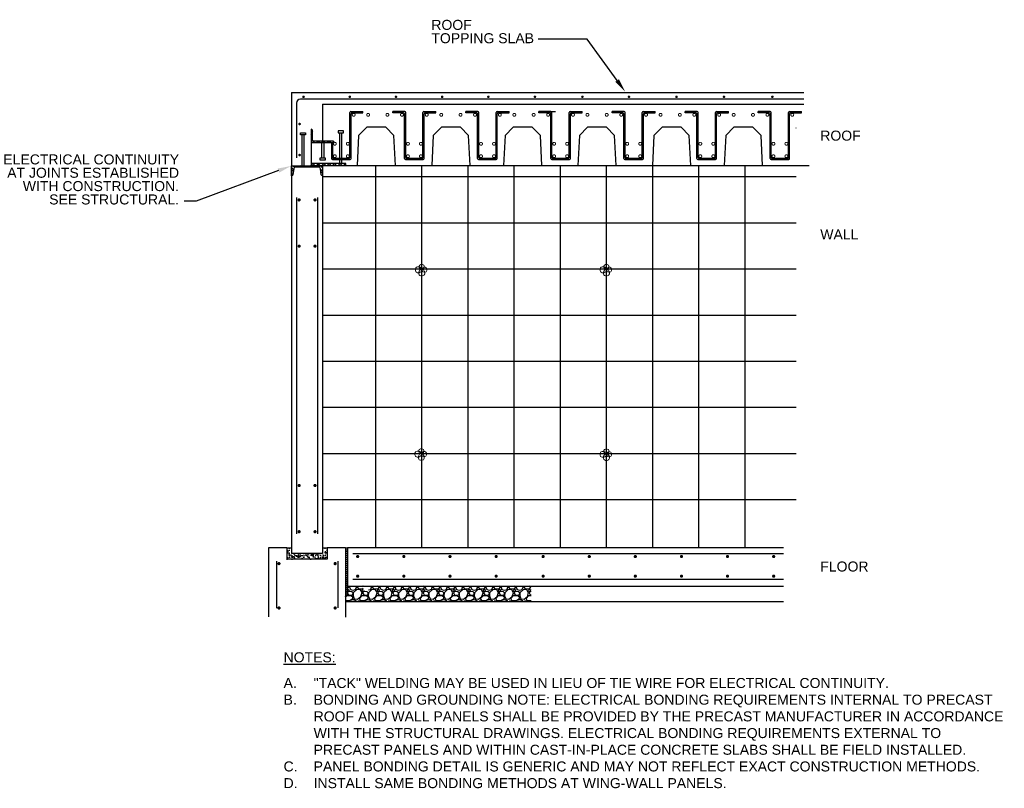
# Model space of a CAD drawing. Header units: inches. Extents: x 298 to 9722, y 170 to 7422.
# Tile 11 of 36: x 348 to 1232, y 1352 to 2043. Entities that reach past the tile are written whole.
import ezdxf
from ezdxf import colors
from ezdxf.entities.mleader import LeaderData, LeaderLine
from ezdxf.enums import TextEntityAlignment as Align
from ezdxf.math import Vec2, Vec3

# ---------------------------------------------------------------- set-up
doc = ezdxf.new("R2010")
doc.units = ezdxf.units.IN
doc.header["$MEASUREMENT"] = 0
doc.layers.add('E-ANNO-TEXT', color=7, linetype='Continuous', lineweight=25)
doc.styles.add("3 4 1'-0", font='arial.ttf', dxfattribs={"height": 2})
doc.styles.add('R18', font='romans.shx', dxfattribs={"width": 0.85, "height": 0.125})
doc.styles.get("Standard").update_dxf_attribs({"font": 'arial.ttf'})

msp = doc.modelspace()

# ---------------------------------------------------------------- hatches: boundary and pattern name
at = {"layer": 'E-ANNO-TEXT'}
h = msp.add_hatch(dxfattribs=at)
h.set_pattern_fill('STEEL', color=0, scale=27.647945, style=0)
h.set_pattern_definition([(135, (1323.981, 4767.3795), (2.443756, 2.443756), []), (135, (1323.981, 4769.1075), (2.443756, 2.443756), [])])
edge = h.paths.add_edge_path()
edge.add_line((609.21906, 1932.49997), (630.00944, 1932.49997))
edge.add_line((630.00944, 1932.49997), (630.00944, 1932.58637))
edge.add_arc((628.60619, 1932.65053), 1.40472, 357.38221813, 423.55144906)
edge.add_line((629.23184, 1933.90822), (611.59931, 1933.90822))
edge.add_arc((611.59931, 1934.88022), 0.972, 180, 270, ccw=False)
edge.add_line((610.62731, 1934.88022), (610.62731, 1943.69589))
edge.add_arc((609.36962, 1943.07024), 1.40472, 26.44855094, 92.61778187)
edge.add_line((609.30546, 1944.47349), (609.21906, 1944.47349))
edge.add_line((609.21906, 1944.47349), (609.21906, 1932.49997))
h = msp.add_hatch(dxfattribs=at)
h.set_pattern_fill('STEEL', color=0, scale=27.647945, style=0)
h.set_pattern_definition([(315, (-6321.4926, 3359.0932), (-2.4437561, -2.4437561), []), (315, (-6321.4926, 3357.3652), (-2.4437561, -2.4437561), [])])
edge = h.paths.add_edge_path()
edge.add_arc((616.10383, 1908.86155), 1.61041, 7.5, 90)
edge.add_line((616.10383, 1910.47196), (595.25902, 1910.47196))
edge.add_arc((595.25902, 1908.86155), 1.61041, 90, 172.5)
edge.add_line((593.66239, 1909.07175), (592.89956, 1903.54957))
edge.add_arc((591.80303, 1903.69393), 1.10599, 270, 352.5, ccw=False)
edge.add_line((591.80303, 1902.58794), (591.80303, 1911.70959))
edge.add_line((591.80303, 1911.70959), (619.55982, 1911.70959))
edge.add_line((619.55982, 1911.70959), (619.55982, 1902.58794))
edge.add_arc((619.55982, 1903.69393), 1.10599, 187.5, 270, ccw=False)
edge.add_line((618.4633, 1903.54957), (617.70046, 1909.07175))
h = msp.add_hatch(dxfattribs=at)
h.set_pattern_fill('STEEL', color=0, scale=27.647945, style=0)
h.set_pattern_definition([(45, (-1929.469, 173.032), (-2.443756, 2.443756), []), (45, (-1929.469, 174.76), (-2.443756, 2.443756), [])])
h.paths.add_polyline_path([(609.21906, 1911.81844), (640.37742, 1911.81844), (640.37742, 1913.58725), (609.21906, 1913.58725)])
h = msp.add_hatch(dxfattribs=at)
h.set_pattern_fill('AR-SAND', color=0, scale=1.632753, style=0)
h.set_pattern_definition([(37.5, (-1444.242, 285.8464), (-0.1028526, 3.1460266), [0, -2.481784, 0, -2.7756795, 0, -2.653223]), (7.5, (-1444.242, 285.8464), (2.8896076, 4.6078664), [0, -1.3388572, 0, -2.236871, 0, -0.8571951]), (327.5, (-1446.2503, 285.8464), (5.0846233, 0.0092398), [0, -0.8163763, 0, -2.9389548, 0, -3.8369687]), (317.5, (-1446.2503, 285.8464), (4.908261, 1.433027), [0, -0.4081882, 0, -1.926648, 0, -2.204216])])
h.paths.add_polyline_path([(623.82034, 1568.33282), (621.22834, 1568.33282), (621.22834, 1563.14883), (605.67637, 1563.14883), (605.67637, 1557.96484), (623.82034, 1557.96484)])
h.paths.add_polyline_path([(605.67637, 1563.14883), (590.1244, 1563.14883), (590.1244, 1568.33282), (587.53241, 1568.33282), (587.53241, 1557.96484), (605.67637, 1557.96484)])
h = msp.add_hatch(dxfattribs=at)
h.set_pattern_fill('AR-SAND', color=0, scale=1.632753, style=0)
h.set_pattern_definition([(37.5, (-1444.242, 285.8464), (-0.1028526, 3.1460266), [0, -2.481784, 0, -2.7756795, 0, -2.653223]), (7.5, (-1444.242, 285.8464), (2.8896076, 4.6078664), [0, -1.3388572, 0, -2.236871, 0, -0.8571951]), (327.5, (-1446.2503, 285.8464), (5.0846233, 0.0092398), [0, -0.8163763, 0, -2.9389548, 0, -3.8369687]), (317.5, (-1446.2503, 285.8464), (4.908261, 1.433027), [0, -0.4081882, 0, -1.926648, 0, -2.204216])])
h.paths.add_polyline_path([(623.82034, 1568.33282), (621.22834, 1568.33282), (621.22834, 1563.14883), (605.67637, 1563.14883), (605.67637, 1557.96484), (623.82034, 1557.96484)])
h.paths.add_polyline_path([(605.67637, 1563.14883), (590.1244, 1563.14883), (590.1244, 1568.33282), (587.53241, 1568.33282), (587.53241, 1557.96484), (605.67637, 1557.96484)])
h = msp.add_hatch(dxfattribs=at)
h.set_pattern_fill('GRAVEL', color=0, scale=13.606272, style=0)
h.set_pattern_definition([(228.0128, (-241.3082, 1260.624), (-108.8501519, -122.4564663), [1.83053, -181.22313]), (184.9697, (-242.5328, 1259.2634), (163.2752783, 13.60615372), [3.14125, -310.98393]), (132.5104, (-245.6622, 1258.9913), (136.0625937, -149.66911), [2.21494, -219.27911]), (267.2737, (-250.9687, 1255.5897), (13.6062178, 272.125444), [2.86056, -283.19493]), (292.8337, (-251.10475, 1252.7324), (-68.03149478, 163.27521518), [2.805, -277.69548]), (357.2737, (-250.01625, 1250.1472), (-272.125444, 13.6062178), [2.86056, -283.19493]), (37.6942, (-247.15893, 1250.01116), (-176.88163595, -136.06258945), [3.78294, -374.51058]), (72.2553, (-244.16555, 1252.3242), (95.24405044, 299.33793272), [3.57148, -353.57695]), (121.4296, (-243.07705, 1255.7258), (-108.85028804, 176.88146847), [2.87024, -284.15438]), (175.2364, (-244.5737, 1258.1749), (149.6690049, -13.6061568), [3.27683, -160.56439]), (222.3974, (-247.83924, 1258.44704), (-163.27536402, -149.66888427), [4.23765, -419.52729]), (138.8141, (-237.4985, 1255.4537), (-95.2439441, 81.6375954), [1.44636, -143.19028]), (171.4692, (-238.587, 1256.4061), (176.88151266, -27.21265163), [2.75169, -272.41812]), (225, (-241.308, 1256.814), (-2e-15, -13.60628), [1.92421, -17.31795]), (203.1986, (-242.2607, 1258.447), (68.0313563, 27.212562), [1.03623, -102.58605]), (291.8014, (-243.213, 1258.0389), (-13.606271, 40.81882), [1.46544, -71.80658]), (30.9638, (-242.6689, 1256.6782), (40.818789, 27.212578), [2.38013, -76.95739]), (161.5651, (-240.628, 1257.903), (27.21255, -13.60625), [1.72107, -41.30574]), (16.3895, (-251.10475, 1258.03886), (136.0627499, 40.8187168), [2.41103, -238.69272]), (70.3462, (-248.7917, 1258.7192), (-54.4250233, -149.66902106), [2.02272, -200.24906]), (293.1986, (-240.628, 1260.624), (-27.212562, 68.0313563), [2.07244, -101.54984]), (343.6105, (-239.81154, 1258.7192), (-136.0627499, 40.8187168), [2.41103, -238.69272]), (339.444, (-251.1047, 1249.603), (-68.031385, 27.2124895), [2.32504, -113.927]), (294.7751, (-248.9277, 1248.7866), (-68.0312537, 149.66903856), [1.94812, -192.86405]), (66.8014, (-240.4919, 1247.0178), (27.212562, 68.0313563), [2.07244, -101.54984]), (17.354, (-239.6755, 1248.92265), (-176.8815635, -54.4250132), [2.28083, -225.80185]), (69.444, (-247.159, 1247.0178), (-27.2124895, -68.031385), [1.16252, -115.08952]), (101.3099, (-241.3082, 1247.0178), (-13.60624, 54.425098), [0.69378, -68.68486]), (165.9638, (-241.4443, 1247.698), (40.818823, -13.606246), [2.805, -53.29509]), (186.009, (-244.16555, 1248.3784), (136.0627166, 13.6062627), [2.59948, -257.34798]), (303.6901, (-242.669, 1255.4537), (-13.60629, 27.212538), [1.96232, -47.09578]), (353.1572, (-241.58036, 1253.8209), (231.30661537, -27.21265282), [3.42598, -339.1712]), (60.9454, (-238.1788, 1253.4127), (-54.4250884, -95.2439092), [1.40085, -138.6843]), (90, (-237.498, 1254.637), (-13.60627, 13.60627), [0.81638, -12.7899]), (120.2564, (-244.4377, 1248.7866), (54.4250184, -95.2439374), [1.89024, -187.13413]), (48.0128, (-245.3901, 1250.4193), (108.8501519, 122.4564663), [3.66107, -179.3926]), (0, (-242.941, 1253.14), (13.60627, 13.60627), [3.53763, -10.06864]), (325.3048, (-239.40336, 1253.1406), (-136.0626419, 95.24402114), [2.15134, -212.9827]), (254.0546, (-237.6345, 1251.916), (-13.6062705, -54.4250897), [1.9811, -97.07406]), (207.646, (-238.1788, 1250.01116), (-258.51911095, -136.06282495), [3.22557, -319.33205]), (175.4261, (-241.0361, 1248.51447), (-176.8815436, 13.60620126), [3.41244, -337.83113])])
h.paths.add_polyline_path([(806.86638, 1533.77286), (674.99432, 1533.77286), (674.99432, 1519.89446), (806.86638, 1519.89446)])
h.paths.add_polyline_path([(674.99432, 1533.77286), (660.94242, 1533.77286), (660.94242, 1529.90133), (656.04592, 1529.90133), (656.04592, 1533.77286), (642.09861, 1533.77286), (642.09861, 1525.88125), (640.323, 1525.88125), (640.323, 1519.89446), (674.99432, 1519.89446)])

# ---------------------------------------------------------------- linework, layer by layer
at = {"layer": 'E-ANNO-TEXT', "color": 0}
for p, q in [((591.80303, 1977.42788), (591.80303, 1911.70959)), ((591.80303, 1977.42788), (1051.75781, 1977.42788)), ((619.55982, 1967.0599), (1051.75781, 1967.0599)), ((619.55982, 1967.0599), (619.55982, 1933.90822)), ((644.13848, 1944.20129), (644.13848, 1959.54467)), ((645.00248, 1960.40867), (655.79161, 1960.40867)), ((645.17528, 1944.20129), (645.17528, 1958.50787)), ((646.03928, 1959.37187), (655.79161, 1959.37187)), ((655.79161, 1959.37187), (655.79161, 1960.40867)), ((693.40097, 1960.40867), (682.61184, 1960.40867)), ((682.61184, 1959.37187), (682.61184, 1960.40867)), ((692.36417, 1959.37187), (682.61184, 1959.37187)), ((693.22817, 1944.20129), (693.22817, 1958.50787)), ((694.26497, 1944.20129), (694.26497, 1959.54467)), ((709.80248, 1944.20129), (709.80248, 1959.54467)), ((710.66648, 1960.40867), (721.45561, 1960.40867)), ((710.83928, 1944.20129), (710.83928, 1958.50787)), ((711.70328, 1959.37187), (721.45561, 1959.37187)), ((721.45561, 1959.37187), (721.45561, 1960.40867)), ((759.06497, 1960.40867), (748.27584, 1960.40867)), ((748.27584, 1959.37187), (748.27584, 1960.40867)), ((758.02817, 1959.37187), (748.27584, 1959.37187)), ((758.89217, 1944.20129), (758.89217, 1958.50787)), ((759.92897, 1944.20129), (759.92897, 1959.54467)), ((775.46648, 1944.20129), (775.46648, 1959.54467)), ((776.33048, 1960.40867), (787.11961, 1960.40867)), ((776.50328, 1944.20129), (776.50328, 1958.50787)), ((777.36728, 1959.37187), (787.11961, 1959.37187)), ((787.11961, 1959.37187), (787.11961, 1960.40867)), ((824.72897, 1960.40867), (813.93984, 1960.40867)), ((813.93984, 1959.37187), (813.93984, 1960.40867)), ((823.69217, 1959.37187), (813.93984, 1959.37187)), ((818.1538, 1960.40867), (828.94293, 1960.40867)), ((824.55617, 1944.20129), (824.55617, 1958.50787)), ((825.59297, 1944.20129), (825.59297, 1959.54467)), ((841.13048, 1944.20129), (841.13048, 1959.54467)), ((841.99448, 1960.40867), (852.78361, 1960.40867)), ((842.16728, 1944.20129), (842.16728, 1958.50787)), ((843.03128, 1959.37187), (852.78361, 1959.37187)), ((852.78361, 1959.37187), (852.78361, 1960.40867)), ((890.39297, 1960.40867), (879.60384, 1960.40867)), ((879.60384, 1959.37187), (879.60384, 1960.40867)), ((889.35617, 1959.37187), (879.60384, 1959.37187)), ((890.22017, 1944.20129), (890.22017, 1958.50787)), ((891.25697, 1944.20129), (891.25697, 1959.54467)), ((906.79448, 1944.20129), (906.79448, 1959.54467)), ((907.65848, 1960.40867), (918.44761, 1960.40867)), ((907.83128, 1944.20129), (907.83128, 1958.50787)), ((908.69528, 1959.37187), (918.44761, 1959.37187)), ((918.44761, 1959.37187), (918.44761, 1960.40867)), ((956.05697, 1960.40867), (945.26784, 1960.40867)), ((945.26784, 1959.37187), (945.26784, 1960.40867)), ((955.02017, 1959.37187), (945.26784, 1959.37187)), ((955.88417, 1944.20129), (955.88417, 1958.50787)), ((956.92097, 1944.20129), (956.92097, 1959.54467)), ((972.45848, 1944.20129), (972.45848, 1959.54467)), ((973.32248, 1960.40867), (984.11161, 1960.40867)), ((973.49528, 1944.20129), (973.49528, 1958.50787)), ((974.35928, 1959.37187), (984.11161, 1959.37187)), ((984.11161, 1959.37187), (984.11161, 1960.40867)), ((1021.72097, 1960.40867), (1010.93184, 1960.40867)), ((1010.93184, 1959.37187), (1010.93184, 1960.40867)), ((1020.68417, 1959.37187), (1010.93184, 1959.37187)), ((1021.54817, 1944.20129), (1021.54817, 1958.50787)), ((1022.58497, 1944.20129), (1022.58497, 1959.54467)), ((1038.12248, 1944.20129), (1038.12248, 1959.54467)), ((1038.98648, 1960.40867), (1049.77561, 1960.40867)), ((1039.15928, 1944.20129), (1039.15928, 1958.50787)), ((1040.02328, 1959.37187), (1049.77561, 1959.37187)), ((1049.77561, 1959.37187), (1049.77561, 1960.40867)), ((601.1718, 1911.70959), (601.1718, 1939.43917)), ((603.11579, 1911.70959), (603.11579, 1939.43917)), ((635.03186, 1913.58725), (635.03186, 1941.20799)), ((636.97585, 1913.58725), (636.97585, 1941.20799)), ((644.13848, 1919.27045), (644.13848, 1944.20129)), ((645.17528, 1918.23365), (645.17528, 1944.20129)), ((693.22817, 1918.23365), (693.22817, 1944.20129)), ((694.26497, 1919.27045), (694.26497, 1944.20129)), ((709.80248, 1919.27045), (709.80248, 1944.20129)), ((710.83928, 1918.23365), (710.83928, 1944.20129)), ((758.89217, 1918.23365), (758.89217, 1944.20129)), ((759.92897, 1919.27045), (759.92897, 1944.20129)), ((775.46648, 1919.27045), (775.46648, 1944.20129)), ((776.50328, 1918.23365), (776.50328, 1944.20129)), ((824.55617, 1918.23365), (824.55617, 1944.20129)), ((825.59297, 1919.27045), (825.59297, 1944.20129)), ((841.13048, 1919.27045), (841.13048, 1944.20129)), ((842.16728, 1918.23365), (842.16728, 1944.20129)), ((890.22017, 1918.23365), (890.22017, 1944.20129)), ((891.25697, 1919.27045), (891.25697, 1944.20129)), ((906.79448, 1919.27045), (906.79448, 1944.20129)), ((907.83128, 1918.23365), (907.83128, 1944.20129)), ((955.88417, 1918.23365), (955.88417, 1944.20129)), ((956.92097, 1919.27045), (956.92097, 1944.20129)), ((972.45848, 1919.27045), (972.45848, 1944.20129)), ((973.49528, 1918.23365), (973.49528, 1944.20129)), ((1021.54817, 1918.23365), (1021.54817, 1944.20129)), ((1022.58497, 1919.27045), (1022.58497, 1944.20129)), ((1038.12248, 1919.27045), (1038.12248, 1944.20129)), ((1039.15928, 1918.23365), (1039.15928, 1944.20129)), ((1045.09604, 1945.48284), (1044.73624, 1945.48284)), ((609.21906, 1932.49997), (609.21906, 1911.81844)), ((618.64225, 1932.49997), (618.64225, 1918.75764)), ((620.58625, 1932.49997), (620.58625, 1918.75764)), ((627.56417, 1932.10283), (627.56417, 1918.23365)), ((628.60097, 1932.10283), (627.56417, 1932.10283)), ((628.60097, 1932.10283), (628.60097, 1919.27045)), ((591.80303, 1911.70959), (591.80303, 1563.14883)), ((609.21906, 1911.81844), (1056.77661, 1911.81844)), ((619.55982, 1911.70959), (619.55982, 1563.14883)), ((628.42817, 1917.36965), (644.31128, 1917.36965)), ((629.46497, 1918.40645), (643.27448, 1918.40645)), ((667.03065, 1911.20908), (667.03065, 1568.88087)), ((694.09217, 1917.36965), (709.97528, 1917.36965)), ((695.12897, 1918.40645), (708.93848, 1918.40645)), ((708.50265, 1911.20908), (708.50265, 1568.88087)), ((749.97465, 1911.20908), (749.97465, 1568.88087)), ((759.75617, 1917.36965), (775.63928, 1917.36965)), ((760.79297, 1918.40645), (774.60248, 1918.40645)), ((791.44665, 1911.20908), (791.44665, 1568.88087)), ((825.42017, 1917.36965), (841.30328, 1917.36965)), ((826.45697, 1918.40645), (840.26648, 1918.40645)), ((832.91865, 1911.20908), (832.91865, 1568.88087)), ((874.39065, 1911.20908), (874.39065, 1568.88087)), ((891.08417, 1917.36965), (906.96728, 1917.36965)), ((892.12097, 1918.40645), (905.93048, 1918.40645)), ((915.86265, 1911.20908), (915.86265, 1568.88087)), ((956.74817, 1917.36965), (972.63128, 1917.36965)), ((957.33465, 1911.20908), (957.33465, 1568.88087)), ((957.78497, 1918.40645), (971.59448, 1918.40645)), ((998.80665, 1911.20908), (998.80665, 1568.88087)), ((1022.41217, 1917.36965), (1038.29528, 1917.36965)), ((1023.44897, 1918.40645), (1037.25848, 1918.40645)), ((1045.09604, 1901.64082), (619.64824, 1901.64082)), ((596.19598, 1883.04719), (596.19598, 1580.93625)), ((615.15677, 1883.04719), (615.15677, 1580.93625)), ((1045.09604, 1860.16882), (619.64824, 1860.16882)), ((1045.09604, 1818.69682), (619.64824, 1818.69682)), ((1045.09604, 1777.22482), (619.64824, 1777.22482)), ((1045.09604, 1735.75282), (619.64824, 1735.75282)), ((1045.09604, 1694.28082), (619.64824, 1694.28082)), ((1045.09604, 1652.80882), (619.64824, 1652.80882)), ((1045.09604, 1611.33682), (619.64824, 1611.33682)), ((571.03986, 1568.33282), (571.03986, 1506.12494)), ((587.53746, 1568.33282), (571.03986, 1568.33282)), ((587.53241, 1568.33282), (587.53241, 1557.96484)), ((587.53241, 1568.33282), (591.79798, 1568.33272)), ((587.53241, 1568.33282), (587.53241, 1557.96484)), ((587.53241, 1568.33282), (591.79798, 1568.33272)), ((619.55477, 1568.33291), (623.82034, 1568.33282)), ((619.55477, 1568.33291), (623.82034, 1568.33282)), ((623.82034, 1568.33282), (623.82034, 1557.96484)), ((623.82034, 1568.33282), (623.82034, 1557.96484)), ((640.323, 1568.33282), (623.82539, 1568.33282)), ((640.323, 1568.33282), (642.09861, 1568.33282)), ((640.323, 1568.33282), (640.323, 1505.93057)), ((640.323, 1566.564), (642.09861, 1566.564)), ((642.09861, 1568.33282), (642.09861, 1533.77286)), ((1033.54881, 1568.33282), (642.09861, 1568.33282)), ((623.82034, 1557.96484), (587.53241, 1557.96484)), ((619.55982, 1563.14883), (591.80303, 1563.14883)), ((619.55982, 1563.14883), (591.80303, 1563.14883)), ((640.323, 1564.79518), (642.09861, 1564.79518)), ((640.323, 1563.02637), (642.09861, 1563.02637)), ((640.323, 1561.25755), (642.09861, 1561.25755)), ((640.323, 1559.48874), (642.09861, 1559.48874)), ((640.323, 1557.71992), (642.09861, 1557.71992)), ((646.76128, 1563.19386), (1033.54881, 1563.19386)), ((578.12437, 1556.13102), (578.12437, 1513.95963)), ((633.23848, 1556.13102), (633.23848, 1514.21779)), ((640.323, 1555.95111), (642.09861, 1555.95111)), ((640.323, 1554.18229), (642.09861, 1554.18229)), ((640.323, 1552.41348), (642.09861, 1552.41348)), ((640.323, 1550.64466), (642.09861, 1550.64466)), ((640.323, 1548.87585), (642.09861, 1548.87585)), ((640.323, 1547.10703), (642.09861, 1547.10703)), ((640.323, 1545.33822), (642.09861, 1545.33822)), ((640.323, 1543.5694), (642.09861, 1543.5694)), ((640.323, 1541.80058), (642.09861, 1541.80058)), ((640.323, 1540.03177), (642.09861, 1540.03177)), ((646.76128, 1540.04221), (1033.54881, 1540.04221)), ((640.323, 1538.26295), (642.09861, 1538.26295)), ((640.323, 1536.49414), (642.09861, 1536.49414)), ((640.323, 1534.72532), (642.09861, 1534.72532)), ((640.323, 1532.95651), (642.09861, 1532.95651)), ((640.323, 1531.18769), (642.09861, 1531.18769)), ((642.09861, 1533.77286), (1033.54881, 1533.77286)), ((640.323, 1529.41888), (642.09861, 1529.41888)), ((640.323, 1527.65006), (642.09861, 1527.65006)), ((640.323, 1519.89446), (1033.54881, 1519.89446))]:
    msp.add_line(p, q, dxfattribs=at)
for points, const_width in [([(603.10031, 1973.69462, -1), (601.94834, 1973.69462, -1)], 1.15197), ([(644.59944, 1973.69462, -1), (643.44747, 1973.69462, -1)], 1.15197), ([(686.09857, 1973.69462, -1), (684.9466, 1973.69462, -1)], 1.15197), ([(727.5977, 1973.69462, -1), (726.44573, 1973.69462, -1)], 1.15197), ([(769.09683, 1973.69462, -1), (767.94486, 1973.69462, -1)], 1.15197), ([(810.92015, 1973.69462, -1), (809.76818, 1973.69462, -1)], 1.15197), ([(853.57995, 1973.69462, -1), (852.42798, 1973.69462, -1)], 1.15197), ([(895.40327, 1973.69462, -1), (894.2513, 1973.69462, -1)], 1.15197), ([(938.06307, 1973.69462, -1), (936.9111, 1973.69462, -1)], 1.15197), ([(980.72286, 1973.69462, -1), (979.57089, 1973.69462, -1)], 1.15197), ([(1024.21912, 1973.69462, -1), (1023.06715, 1973.69462, -1)], 1.15197), ([(599.54104, 1949.23488, -1), (598.38907, 1949.23488, -1)], 1.15197), ([(599.54104, 1921.32851, -1), (598.38907, 1921.32851, -1)], 1.15197), ([(597.80575, 1880.97703, 1), (599.24571, 1880.97703, 1)], 1.43996), ([(613.54699, 1880.97703, -1), (612.10703, 1880.97703, -1)], 1.43996), ([(599.24571, 1839.43282, -1), (597.80575, 1839.43282, -1)], 1.43996), ([(613.54699, 1839.43282, -1), (612.10703, 1839.43282, -1)], 1.43996), ([(597.80575, 1624.28974, 1), (599.24571, 1624.28974, 1)], 1.43996), ([(613.54699, 1624.28974, -1), (612.10703, 1624.28974, -1)], 1.43996), ([(599.24571, 1582.74552, -1), (597.80575, 1582.74552, -1)], 1.43996), ([(613.54699, 1582.74552, -1), (612.10703, 1582.74552, -1)], 1.43996), ([(650.39465, 1560.39124, 1), (651.83461, 1560.39124, 1)], 1.43996), ([(691.86665, 1560.39124, 1), (693.30661, 1560.39124, 1)], 1.43996), ([(733.33865, 1560.39124, 1), (734.77861, 1560.39124, 1)], 1.43996), ([(774.81065, 1560.39124, 1), (776.25061, 1560.39124, 1)], 1.43996), ([(816.9853, 1560.39124, 1), (818.42526, 1560.39124, 1)], 1.43996), ([(858.4573, 1560.39124, 1), (859.89726, 1560.39124, 1)], 1.43996), ([(899.79549, 1560.39124, 1), (901.23545, 1560.39124, 1)], 1.43996), ([(941.26749, 1560.39124, 1), (942.70745, 1560.39124, 1)], 1.43996), ([(982.60568, 1560.39124, 1), (984.04564, 1560.39124, 1)], 1.43996), ([(1024.07768, 1560.39124, 1), (1025.51764, 1560.39124, 1)], 1.43996), ([(579.73415, 1554.06086, 1), (581.17411, 1554.06086, 1)], 1.43996), ([(631.62871, 1554.06086, -1), (630.18875, 1554.06086, -1)], 1.43996), ([(650.39465, 1542.78695, 1), (651.83461, 1542.78695, 1)], 1.43996), ([(691.86665, 1542.78695, 1), (693.30661, 1542.78695, 1)], 1.43996), ([(733.33865, 1542.78695, 1), (734.77861, 1542.78695, 1)], 1.43996), ([(774.81065, 1542.78695, 1), (776.25061, 1542.78695, 1)], 1.43996), ([(816.9853, 1542.78695, 1), (818.42526, 1542.78695, 1)], 1.43996), ([(858.4573, 1542.78695, 1), (859.89726, 1542.78695, 1)], 1.43996), ([(899.79549, 1542.78695, 1), (901.23545, 1542.78695, 1)], 1.43996), ([(941.26749, 1542.78695, 1), (942.70745, 1542.78695, 1)], 1.43996), ([(982.60568, 1542.78695, 1), (984.04564, 1542.78695, 1)], 1.43996), ([(1024.07768, 1542.78695, 1), (1025.51764, 1542.78695, 1)], 1.43996), ([(579.73415, 1514.16087, 1), (581.17411, 1514.16087, 1)], 1.43996), ([(631.62871, 1514.16087, -1), (630.18875, 1514.16087, -1)], 1.43996)]:
    msp.add_lwpolyline(points, format="xyb", close=True, dxfattribs=dict(at, const_width=const_width))
msp.add_lwpolyline([(1051.75781, 1971.49995), (599.65197, 1971.49995, 0.414213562), (596.19598, 1968.04396), (596.19598, 1918.81991)], format="xyb", dxfattribs=at)
at = {"layer": 'E-ANNO-TEXT', "color": 0, "const_width": 0.864, "flags": 128}
for points in [[(646.22204, 1957.49496, 1), (648.81404, 1957.49496, 1)], [(659.24613, 1957.49496, 1), (661.83813, 1957.49496, 1)], [(679.15732, 1957.49496, -1), (676.56532, 1957.49496, -1)], [(692.18141, 1957.49496, -1), (689.58941, 1957.49496, -1)], [(711.88604, 1957.49496, 1), (714.47804, 1957.49496, 1)], [(724.91013, 1957.49496, 1), (727.50213, 1957.49496, 1)], [(744.82132, 1957.49496, -1), (742.22932, 1957.49496, -1)], [(757.84541, 1957.49496, -1), (755.25341, 1957.49496, -1)], [(777.55004, 1957.49496, 1), (780.14204, 1957.49496, 1)], [(790.57413, 1957.49496, 1), (793.16613, 1957.49496, 1)], [(810.48532, 1957.49496, -1), (807.89332, 1957.49496, -1)], [(823.50941, 1957.49496, -1), (820.91741, 1957.49496, -1)], [(843.21404, 1957.49496, 1), (845.80604, 1957.49496, 1)], [(856.23813, 1957.49496, 1), (858.83013, 1957.49496, 1)], [(876.14932, 1957.49496, -1), (873.55732, 1957.49496, -1)], [(889.17341, 1957.49496, -1), (886.58141, 1957.49496, -1)], [(908.87804, 1957.49496, 1), (911.47004, 1957.49496, 1)], [(921.90213, 1957.49496, 1), (924.49413, 1957.49496, 1)], [(941.81332, 1957.49496, -1), (939.22132, 1957.49496, -1)], [(954.83741, 1957.49496, -1), (952.24541, 1957.49496, -1)], [(974.54204, 1957.49496, 1), (977.13404, 1957.49496, 1)], [(987.56613, 1957.49496, 1), (990.15813, 1957.49496, 1)], [(1007.47732, 1957.49496, -1), (1004.88532, 1957.49496, -1)], [(1020.50141, 1957.49496, -1), (1017.90941, 1957.49496, -1)], [(1040.20604, 1957.49496, 1), (1042.79804, 1957.49496, 1)], [(629.31357, 1931.47185, 1), (631.90557, 1931.47185, 1)], [(640.9667, 1931.47185, 1), (643.5587, 1931.47185, 1)], [(694.97757, 1931.47185, 1), (697.56957, 1931.47185, 1)], [(706.6307, 1931.47185, 1), (709.2227, 1931.47185, 1)], [(760.64157, 1931.47185, 1), (763.23357, 1931.47185, 1)], [(772.2947, 1931.47185, 1), (774.8867, 1931.47185, 1)], [(826.30557, 1931.47185, 1), (828.89757, 1931.47185, 1)], [(837.9587, 1931.47185, 1), (840.5507, 1931.47185, 1)], [(891.96957, 1931.47185, 1), (894.56157, 1931.47185, 1)], [(903.6227, 1931.47185, 1), (906.2147, 1931.47185, 1)], [(957.63357, 1931.47185, 1), (960.22557, 1931.47185, 1)], [(969.2867, 1931.47185, 1), (971.8787, 1931.47185, 1)], [(1023.29757, 1931.47185, 1), (1025.88957, 1931.47185, 1)], [(1034.9507, 1931.47185, 1), (1037.5427, 1931.47185, 1)], [(629.31357, 1920.28647, 1), (631.90557, 1920.28647, 1)], [(640.9667, 1920.28647, 1), (643.5587, 1920.28647, 1)], [(694.97757, 1920.28647, 1), (697.56957, 1920.28647, 1)], [(706.6307, 1920.28647, 1), (709.2227, 1920.28647, 1)], [(760.64157, 1920.28647, 1), (763.23357, 1920.28647, 1)], [(772.2947, 1920.28647, 1), (774.8867, 1920.28647, 1)], [(826.30557, 1920.28647, 1), (828.89757, 1920.28647, 1)], [(837.9587, 1920.28647, 1), (840.5507, 1920.28647, 1)], [(891.96957, 1920.28647, 1), (894.56157, 1920.28647, 1)], [(903.6227, 1920.28647, 1), (906.2147, 1920.28647, 1)], [(957.63357, 1920.28647, 1), (960.22557, 1920.28647, 1)], [(969.2867, 1920.28647, 1), (971.8787, 1920.28647, 1)], [(1023.29757, 1920.28647, 1), (1025.88957, 1920.28647, 1)], [(1034.9507, 1920.28647, 1), (1037.5427, 1920.28647, 1)]]:
    msp.add_lwpolyline(points, format="xyb", close=True, dxfattribs=at)
at = {"layer": 'E-ANNO-TEXT', "color": 0}
for points in [[(685.14206, 1911.81844), (683.71515, 1939.04534), (676.38212, 1946.37837), (659.34206, 1946.37837), (652.00903, 1939.04534), (650.58212, 1911.81844)], [(752.15688, 1911.81844), (750.72997, 1939.04534), (743.39694, 1946.37837), (726.35688, 1946.37837), (719.02385, 1939.04534), (717.59694, 1911.81844)], [(816.6623, 1911.81844), (815.23539, 1939.04534), (807.90237, 1946.37837), (790.8623, 1946.37837), (783.52927, 1939.04534), (782.10237, 1911.81844)], [(883.38463, 1911.81844), (881.95772, 1939.04534), (874.62469, 1946.37837), (857.58463, 1946.37837), (850.2516, 1939.04534), (848.82469, 1911.81844)], [(950.39945, 1911.81844), (948.97254, 1939.04534), (941.63951, 1946.37837), (924.59945, 1946.37837), (917.26642, 1939.04534), (915.83951, 1911.81844)], [(1014.90487, 1911.81844), (1013.47796, 1939.04534), (1006.14494, 1946.37837), (989.10487, 1946.37837), (981.77184, 1939.04534), (980.34494, 1911.81844)], [(640.323, 1525.88125), (642.09861, 1525.88125), (642.09861, 1540.90087)]]:
    msp.add_lwpolyline(points, dxfattribs=at)
for points in [[(599.8758, 1939.43917), (599.8758, 1941.38317), (604.41179, 1941.38317), (604.41179, 1939.43917)], [(638.27185, 1941.20799), (638.27185, 1943.15198), (633.73586, 1943.15198), (633.73586, 1941.20799)], [(609.21906, 1911.81844), (640.37742, 1911.81844), (640.37742, 1913.58725), (609.21906, 1913.58725)], [(621.88225, 1918.75764), (621.88225, 1916.81364), (617.34625, 1916.81364), (617.34625, 1918.75764)]]:
    msp.add_lwpolyline(points, close=True, dxfattribs=at)
for points in [[(609.21906, 1932.49997), (630.00944, 1932.49997), (630.00944, 1932.58637, 0.29701687), (629.23184, 1933.90822), (611.59931, 1933.90822, -0.414213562), (610.62731, 1934.88022), (610.62731, 1943.69589, 0.29701687), (609.30546, 1944.47349), (609.21906, 1944.47349), (609.21906, 1932.49997)], [(617.70046, 1909.07175, 0.376373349), (616.10383, 1910.47196), (595.25902, 1910.47196, 0.376373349), (593.66239, 1909.07175), (592.89956, 1903.54957, -0.376373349), (591.80303, 1902.58794), (591.80303, 1911.70959), (619.55982, 1911.70959), (619.55982, 1902.58794, -0.376373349), (618.4633, 1903.54957)]]:
    msp.add_lwpolyline(points, format="xyb", close=True, dxfattribs=at)
for centre, start, end in [((645.00248, 1959.54467), 90, 180), ((646.03928, 1958.50787), 90, 180), ((692.36417, 1958.50787), 0, 90), ((693.40097, 1959.54467), 0, 90), ((710.66648, 1959.54467), 90, 180), ((711.70328, 1958.50787), 90, 180), ((758.02817, 1958.50787), 0, 90), ((759.06497, 1959.54467), 0, 90), ((776.33048, 1959.54467), 90, 180), ((777.36728, 1958.50787), 90, 180), ((823.69217, 1958.50787), 0, 90), ((824.72897, 1959.54467), 0, 90), ((841.99448, 1959.54467), 90, 180), ((843.03128, 1958.50787), 90, 180), ((889.35617, 1958.50787), 0, 90), ((890.39297, 1959.54467), 0, 90), ((907.65848, 1959.54467), 90, 180), ((908.69528, 1958.50787), 90, 180), ((955.02017, 1958.50787), 0, 90), ((956.05697, 1959.54467), 0, 90), ((973.32248, 1959.54467), 90, 180), ((974.35928, 1958.50787), 90, 180), ((1020.68417, 1958.50787), 0, 90), ((1021.72097, 1959.54467), 0, 90), ((1038.98648, 1959.54467), 90, 180), ((1040.02328, 1958.50787), 90, 180), ((629.46497, 1919.27045), 180, 270), ((643.27448, 1919.27045), 270, 0), ((695.12897, 1919.27045), 180, 270), ((708.93848, 1919.27045), 270, 0), ((760.79297, 1919.27045), 180, 270), ((774.60248, 1919.27045), 270, 0), ((826.45697, 1919.27045), 180, 270), ((840.26648, 1919.27045), 270, 0), ((892.12097, 1919.27045), 180, 270), ((905.93048, 1919.27045), 270, 0), ((957.78497, 1919.27045), 180, 270), ((971.59448, 1919.27045), 270, 0), ((1023.44897, 1919.27045), 180, 270), ((1037.25848, 1919.27045), 270, 0), ((628.42817, 1918.23365), 180, 270), ((644.31128, 1918.23365), 270, 0), ((694.09217, 1918.23365), 180, 270), ((709.97528, 1918.23365), 270, 0), ((759.75617, 1918.23365), 180, 270), ((775.63928, 1918.23365), 270, 0), ((825.42017, 1918.23365), 180, 270), ((841.30328, 1918.23365), 270, 0), ((891.08417, 1918.23365), 180, 270), ((906.96728, 1918.23365), 270, 0), ((956.74817, 1918.23365), 180, 270), ((972.63128, 1918.23365), 270, 0), ((1022.41217, 1918.23365), 180, 270), ((1038.29528, 1918.23365), 270, 0)]:
    msp.add_arc(centre, 0.864, start, end, dxfattribs=at)

# ---------------------------------------------------------------- texts
at = {"layer": 'E-ANNO-TEXT', "color": 0, "style": 'R18', "width": 0.85}
for p in [(708.70469, 1817.82792), (874.59269, 1817.82792), (708.3017, 1652.05956), (874.59269, 1651.93992)]:
    msp.add_text('8', height=10.287, dxfattribs=at).set_placement(p, align=Align.MIDDLE)
for p in [(708.07785, 1818.21306), (873.96585, 1818.21306), (707.67486, 1652.4447), (873.96585, 1652.32506)]:
    msp.add_text('8', height=10.287, rotation=270, dxfattribs=at).set_placement(p, align=Align.MIDDLE)
at = {"layer": 'E-ANNO-TEXT', "color": 0, "char_height": 9, "attachment_point": 1, "line_spacing_factor": 0.8}
for s, width, heights, insert in [('\\A1;ROOF TOPPING SLAB', 94.0433002, [24.49477], (717.30042, 2042.85637)), ('\\A1;\\pxqr;ELECTRICAL CONTINUITY AT JOINTS ESTABLISHED WITH CONSTRUCTION.\\PSEE STRUCTURAL.', 161.8445631, [55.27422], (328.85928, 1921.91135))]:
    msp.add_mtext_dynamic_manual_height_columns(s, width=width, gutter_width=48, heights=heights, dxfattribs=dict(at, insert=insert))
at = {"layer": 'E-ANNO-TEXT', "color": 0, "char_height": 9, "width": 48.0535811, "attachment_point": 1, "line_spacing_factor": 0.776524, "style": "3 4 1'-0"}
for s, insert in [('ROOF', (1066.67802, 1943.2799)), ('WALL', (1066.67802, 1854.46962)), ('FLOOR', (1066.67802, 1555.95381))]:
    msp.add_mtext(s, dxfattribs=dict(at, insert=insert))
at = {"layer": 'E-ANNO-TEXT', "color": 0, "char_height": 9, "attachment_point": 1}
for s, insert, width in [('{\\LNOTES:}', (584.56917, 1474.33735), 63.6272003), ('\\pxi-3,l3,t3;A.^I"TACK" WELDING MAY BE USED IN LIEU OF TIE WIRE FOR ELECTRICAL CONTINUITY.\\PB.^IBONDING AND GROUNDING NOTE: ELECTRICAL BONDING REQUIREMENTS INTERNAL TO PRECAST ROOF AND WALL PANELS SHALL BE PROVIDED BY THE PRECAST MANUFACTURER IN ACCORDANCE WITH THE STRUCTURAL DRAWINGS. ELECTRICAL BONDING REQUIREMENTS EXTERNAL TO PRECAST PANELS AND WITHIN CAST-IN-PLACE CONCRETE SLABS SHALL BE FIELD INSTALLED.\\PC.^IPANEL BONDING DETAIL IS GENERIC AND MAY NOT REFLECT EXACT CONSTRUCTION METHODS.\\PD.^IINSTALL SAME BONDING METHODS AT WING-WALL PANELS.', (584.56917, 1451.23403), 648.2914932)]:
    msp.add_mtext(s, dxfattribs=dict(at, insert=insert, width=width))

# ---------------------------------------------------------------- leaders
at = {"layer": 'E-ANNO-TEXT', "color": 0}
ml = msp.add_multileader_mtext('Standard', dxfattribs=at)
ml.set_content('')
ml.set_leader_properties()
ml.build(insert=Vec2(0, 0))
ml.multileader.update_dxf_attribs({"dogleg_length": 0.36, "arrow_head_size": 12, "scale": 48})
ctx = ml.context
ctx.base_point, ctx.scale, ctx.char_height, ctx.arrow_head_size, ctx.landing_gap_size, ctx.plane_origin = Vec3(804.65706, 2025.56137), 48, 8.64, 12, 4.32, Vec3(349.60841, 2085.0923)
ctx.text_align_type = 2
notes = []
notes.append((ctx, [(1, (1, 1, 0), (857.22044, 2025.56137), (-1, 0), 43.92338, [(0, [(891.20376, 1978.57929)], 0, [])])]))
ctx.mtext.insert, ctx.mtext.alignment, ctx.mtext.flow_direction = Vec3(808.97706, 2029.88137), 3, 5
ml = msp.add_multileader_mtext('Standard', dxfattribs=at)
ml.set_content('')
ml.set_leader_properties()
ml.build(insert=Vec2(0, 0))
ml.multileader.update_dxf_attribs({"dogleg_length": 0.36, "arrow_head_size": 12, "scale": 48})
ctx = ml.context
ctx.base_point, ctx.scale, ctx.char_height, ctx.arrow_head_size, ctx.landing_gap_size, ctx.plane_origin = Vec3(486.66276, 1880.0061), 48, 8.64, 12, 4.32, Vec3(26.07707, 1929.26719)
ctx.text_align_type = 2
notes.append((ctx, [(1, (1, 1, 0), (506.20491, 1880.0061), (-1, 0), 10.90214, [(0, [(591.11955, 1911.47237)], 0, [])])]))
ctx.mtext.insert, ctx.mtext.alignment, ctx.mtext.flow_direction = Vec3(490.98276, 1884.3261), 3, 5
for ctx, leaders in notes:
    for number, flags, end, landing, length, lines in leaders:
        leader = LeaderData()
        leader.index, (leader.has_last_leader_line, leader.has_dogleg_vector, leader.attachment_direction) = number, flags
        leader.last_leader_point, leader.dogleg_vector, leader.dogleg_length = Vec3(end), Vec3(landing), length
        for number, points, colour, breaks in lines:
            line = LeaderLine()
            line.index, line.vertices, line.color, line.breaks = number, Vec3.list(points), colors.encode_raw_color(colour), breaks
            leader.lines.append(line)
        ctx.leaders.append(leader)

doc.saveas('drawing.dxf')
